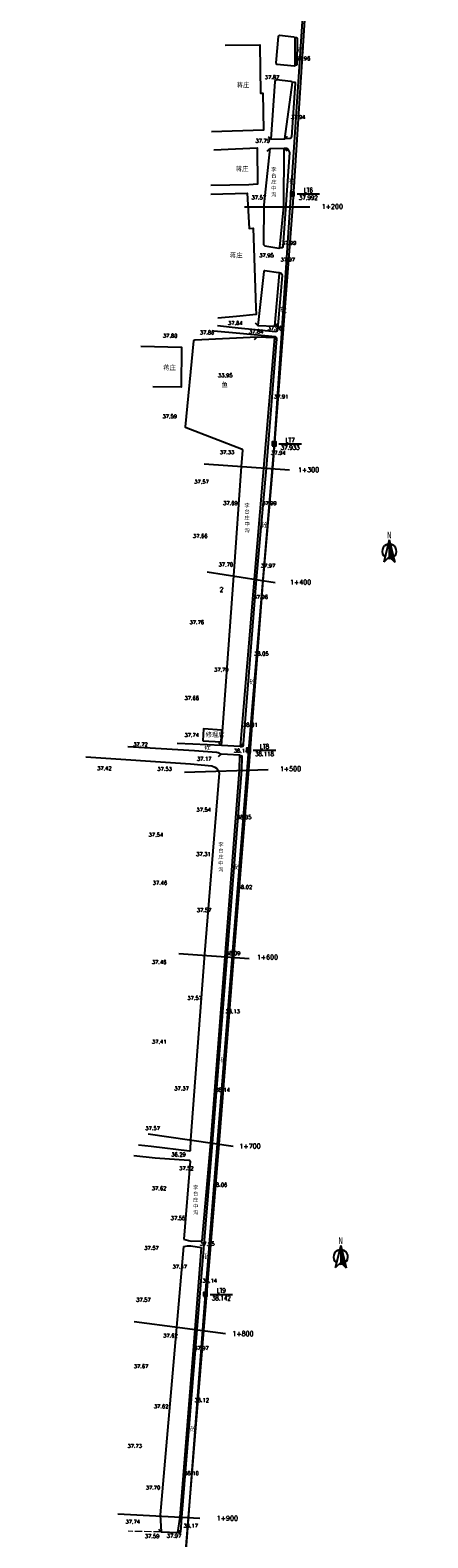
# Model space of a CAD drawing. Header units: millimetres. Extents: x 447445 to 454986, y 3851431 to 3863604.
# Tile 10 of 13: x 451171 to 451383, y 3858846 to 3859649. Entities that reach past the tile are written whole.
import ezdxf
from ezdxf.enums import TextEntityAlignment as Align

# ---------------------------------------------------------------- set-up
doc = ezdxf.new("R2010")
doc.units = ezdxf.units.MM
doc.linetypes.add('4332', pattern=[5, 4, -1])
for name, color, linetype in [('CYdl', 7, 'Continuous'), ('DLSS', 7, 'Continuous'), ('DMTZ', 7, 'Continuous'), ('duanmianxian', 7, 'Continuous'), ('GCD', 7, 'Continuous'), ('JMD', 7, 'Continuous'), ('KZD', 7, 'Continuous'), ('LINE', 7, 'Continuous'), ('smzj', 7, 'Continuous'), ('断面零线', 7, 'Continuous')]:
    doc.layers.add(name, color=color, linetype=linetype)
doc.styles.add('HZ', font='rs.shx', dxfattribs={"bigfont": 'hztxt.shx'})
doc.styles.get("Standard").update_dxf_attribs({"font": 'txt', "bigfont": 'hztxt.shx'})
doc.linetypes.add('8411', pattern='A,1,[20,LINE.SHX,S=2,R=0,X=0,Y=0],2,[15,LINE.SHX,S=2,R=0,X=0,Y=0],1', length=4)
doc.linetypes.add('84111', pattern='A,1,[20,LINE.SHX,S=2,R=180,X=0,Y=0],2,[15,LINE.SHX,S=2,R=180,X=0,Y=0],1', length=4)
doc.linetypes.add('8422', pattern='A,1,[17,LINE.SHX,S=2,R=0,X=0,Y=0],2,[9,LINE.SHX,S=2,R=0,X=0,Y=0],1', length=4)
doc.linetypes.add('84221', pattern='A,1,[17,LINE.SHX,S=2,R=180,X=0,Y=0],2,[9,LINE.SHX,S=2,R=180,X=0,Y=0],1', length=4)

# ---------------------------------------------------------------- blocks, each defined once
blk = doc.blocks.new('GC115')
blk.add_lwpolyline([(-1, -1), (1, -1), (1, 1), (-1, 1)], close=True)
blk.add_point((0, 0))
blk = doc.blocks.new('A$C67844AE1')
at = {"color": 7, "linetype": 'ByBlock', "lineweight": -3}
for p, q in [((-68.5, 12.6), (-102.5, -126.5)), ((-68.5, 12.6), (-68.5, -93.6)), ((-68.5, 12.6), (-34.6, -126.5)), ((-68.5, 6.4), (-66.6, 4.5)), ((-68.5, -93.6), (-102.5, -126.5)), ((-75.2, -13.8), (-75, -13.9)), ((-68.5, -3.6), (-63.4, -8.6)), ((-68.5, -13.6), (-60.2, -21.7)), ((-68.5, -23.6), (-57, -34.8)), ((-68.5, -33.6), (-53.8, -47.9)), ((-68.5, -43.6), (-50.6, -61)), ((-68.5, -53.6), (-47.4, -74.1)), ((-68.5, -63.6), (-44.2, -87.2)), ((-68.5, -73.6), (-41, -100.3)), ((-68.5, -83.6), (-37.8, -113.4)), ((-68.5, -93.6), (-34.6, -126.5))]:
    blk.add_line(p, q, dxfattribs=at)
for start, end in [(98.47003, 234.12822), (305.87178, 81.52997), (258.35647, 281.64353)]:
    blk.add_arc((-68.5, -58.6), 44.7, start, end, dxfattribs=at)
at = {"color": 7, "linetype": 'ByBlock', "lineweight": -3, "insert": (-82.6, 61.8), "char_height": 40, "width": 53.568, "attachment_point": 1}
blk.add_mtext('{\\fSimSun|b0|i0|c134|p2;N}', dxfattribs=at)

msp = doc.modelspace()

# ---------------------------------------------------------------- linework, layer by layer
at = {"color": 7, "linetype": 'Continuous'}
for points in [[(451381.09, 3860703.35), (451377.79, 3860652.69), (451370.72, 3860552.84), (451363.75, 3860452.75), (451357.02, 3860351.82), (451350.8, 3860253.13), (451344.92, 3860153.72), (451339.78, 3860055.17), (451334.43, 3859953.95), (451328.89, 3859854.86), (451322.8, 3859755.07), (451319.02, 3859684.66), (451310.76, 3859554.56), (451300.03, 3859415.51), (451294.93, 3859355.95), (451287.24, 3859255.07), (451279.22, 3859155.26), (451271.49, 3859055.99), (451263.27, 3858956.8), (451255.07, 3858857.31), (451247.04, 3858756.7), (451240.72, 3858677.69), (451238.88, 3858653.85)], [(451311.83, 3859644.89), (451312.88, 3859644.79), (451313.11, 3859644.59), (451313.2, 3859644.2), (451312.99, 3859630.3), (451312.77, 3859630.04), (451311.98, 3859629.88)], [(451310.36, 3859621.16), (451311.58, 3859621.08), (451311.98, 3859620.96), (451312.15, 3859620.6), (451310.11, 3859591.82), (451309.86, 3859591.32), (451309.5, 3859591), (451306.66, 3859590.92)], [(451306.21, 3859585.89), (451307.53, 3859585.84), (451308.15, 3859585.54), (451308.66, 3859584.7), (451309.18, 3859583.64), (451305.64, 3859533.33), (451304.97, 3859532.88), (451303.81, 3859532.91)], [(451270.83, 3859491.54), (451281.86, 3859490.31), (451301.7, 3859488.45), (451302.4, 3859488.6), (451302.87, 3859489.35), (451305.34, 3859518.14), (451305.11, 3859518.75), (451304.62, 3859519.18), (451303.6, 3859519.51)], [(451301.68, 3859485.53), (451282.71, 3859487.35), (451268.8, 3859488.61)], [(451282.84, 3859267.53), (451283.68, 3859267.52), (451284.33, 3859267.65), (451284.63, 3859268.17), (451284.71, 3859269.04), (451291.64, 3859356.41), (451296.9, 3859415.67), (451302.32, 3859484.44), (451302.16, 3859485.17), (451301.68, 3859485.53)], [(451272.9, 3859268.04), (451257.62, 3859268.77), (451249.21, 3859269.22)], [(451282.54, 3859262.86), (451283.29, 3859262.79), (451283.71, 3859262.55), (451283.81, 3859261.88), (451283.63, 3859255.09), (451275.73, 3859155.6), (451268.02, 3859056.54), (451259.74, 3858957.25), (451251.64, 3858857.51), (451251.02, 3858849.45), (451250.81, 3858849.25), (451250.49, 3858849.17), (451249.73, 3858849.23)]]:
    msp.add_lwpolyline(points, dxfattribs=at)
at = {"layer": 'CYdl', "color": 7, "linetype": '4332', "lineweight": 20}
msp.add_lwpolyline([(451240.7, 3858849.58), (451223.19, 3858849.95)], dxfattribs=at)
at = {"layer": 'DLSS', "color": 7, "linetype": 'Continuous'}
for points in [[(451297.32, 3859584.33), (451298.71, 3859585.77)], [(451297.71, 3859592.19), (451299.15, 3859590.8)], [(451298.71, 3859585.77), (451306.21, 3859585.89)], [(451299.15, 3859590.8), (451306.66, 3859590.92)], [(451306.21, 3859585.89), (451307.65, 3859584.5)], [(451306.66, 3859590.92), (451308.05, 3859592.36)], [(451290.84, 3859492.96), (451292.2, 3859491.5)], [(451292.2, 3859491.5), (451301.39, 3859491.16)], [(451301.39, 3859491.16), (451302.85, 3859492.52)], [(451290.52, 3859484.09), (451291.98, 3859485.45)], [(451291.98, 3859485.45), (451301.17, 3859485.12)], [(451301.17, 3859485.12), (451302.53, 3859483.65)], [(451272.9, 3859268.04), (451271.56, 3859269.52)], [(451282.84, 3859267.53), (451272.9, 3859268.04)], [(451284.33, 3859268.87), (451282.84, 3859267.53)], [(451272.66, 3859263.4), (451271.18, 3859262.06)], [(451282.61, 3859262.9), (451272.66, 3859263.4)], [(451283.95, 3859261.41), (451282.61, 3859262.9)], [(451239.34, 3858851.05), (451240.7, 3858849.58)], [(451240.7, 3858849.58), (451249.73, 3858849.23)], [(451249.73, 3858849.23), (451251.2, 3858850.59)]]:
    msp.add_lwpolyline(points, dxfattribs=at)
at = {"layer": 'DMTZ', "color": 7, "linetype": '84111'}
for points in [[(451303.49, 3859645.79), (451303.85, 3859646.06), (451311.44, 3859645.18), (451311.83, 3859644.89), (451312.01, 3859644.43), (451311.95, 3859630.3), (451311.98, 3859629.88), (451311.79, 3859629.49), (451302.36, 3859630.5), (451302.19, 3859630.9), (451302.11, 3859631.41), (451303.28, 3859645.4), (451303.49, 3859645.79)], [(451272.9, 3859268.04), (451279.49, 3859358.36), (451283.64, 3859416.54), (451284.28, 3859425.17), (451284.14, 3859425.53), (451283.61, 3859425.78), (451254.05, 3859437.02), (451253.75, 3859437.3), (451253.73, 3859437.69), (451258.13, 3859483.37), (451258.3, 3859483.71), (451258.66, 3859483.85), (451291.98, 3859485.45)], [(451301.17, 3859485.12), (451290.39, 3859356.61), (451282.84, 3859267.53)], [(451223.05, 3859267.54), (451258.45, 3859265.38), (451270.25, 3859264.6), (451271.14, 3859264.4), (451272.7, 3859263.44)]]:
    msp.add_lwpolyline(points, dxfattribs=at)
at = {"layer": 'DMTZ', "color": 7, "linetype": '8411'}
for points in [[(451306.66, 3859590.92), (451310.66, 3859620.81), (451310.36, 3859621.16), (451309.87, 3859621.34), (451302.19, 3859622.2), (451301.72, 3859621.93), (451301.35, 3859621.36), (451299.15, 3859590.8)], [(451298.71, 3859585.77), (451295.49, 3859555.81), (451295.28, 3859534.58), (451295.55, 3859534.25), (451295.99, 3859534.01), (451303.43, 3859532.79), (451303.81, 3859532.91), (451303.97, 3859533.33), (451306.13, 3859554.81), (451306.21, 3859585.89)], [(451301.39, 3859491.16), (451303.85, 3859519.19), (451303.6, 3859519.51), (451303.18, 3859519.63), (451296.02, 3859520.74), (451295.6, 3859520.62), (451295.37, 3859520.21), (451292.2, 3859491.5)], [(451200.63, 3859262.02), (451256.39, 3859258.36), (451267.76, 3859257.18), (451269.31, 3859256.5), (451270.18, 3859256), (451271.35, 3859254.82), (451271.75, 3859253.27)], [(451262.61, 3859004.42), (451267.21, 3859056.72), (451274.81, 3859155.59), (451282.54, 3859254.97), (451282.61, 3859262.9)], [(451271.75, 3859253.27), (451263.93, 3859157.24), (451256.47, 3859058.23), (451256.23, 3859052.73), (451256.14, 3859052.36), (451255.78, 3859052.14), (451235.38, 3859054.63), (451228.67, 3859055.44)], [(451226.18, 3859049.91), (451237.58, 3859048.73), (451255.46, 3859047.48), (451255.85, 3859047.37), (451256.16, 3859046.95), (451252.89, 3859005.42)], [(451252.65, 3859001.53), (451249.03, 3858958.49), (451240.33, 3858858.73), (451240.7, 3858849.58)], [(451249.73, 3858849.23), (451250.86, 3858857.39), (451258.92, 3858957.32), (451262.31, 3859000.87)]]:
    msp.add_lwpolyline(points, dxfattribs=at)
at = {"layer": 'DMTZ', "color": 7, "linetype": '84221'}
msp.add_lwpolyline([(451252.65, 3859001.53), (451254.78, 3859001.88), (451256.61, 3859001.85), (451262.31, 3859000.87)], dxfattribs=at)
at = {"layer": 'DMTZ', "color": 7, "linetype": '8422'}
msp.add_lwpolyline([(451252.89, 3859005.42), (451255.34, 3859004.67), (451256.82, 3859004.4), (451262.61, 3859004.42)], dxfattribs=at)
at = {"layer": 'duanmianxian', "color": 7, "flags": 128}
for points in [[(451285.09, 3859554.73), (451319.95, 3859554.65)], [(451263.75, 3859417.93), (451309.21, 3859414.68)], [(451265.36, 3859360.49), (451301.43, 3859354.87)], [(451253.22, 3859253.81), (451297.68, 3859255.27)], [(451250.2, 3859157.46), (451287.59, 3859154.68)], [(451233.94, 3859061.47), (451279.06, 3859054.85)], [(451226.47, 3858961.49), (451275, 3858955.1)], [(451217.75, 3858859.26), (451261.31, 3858856.93)]]:
    msp.add_lwpolyline(points, dxfattribs=at)
at = {"layer": 'JMD', "color": 7, "linetype": 'Continuous'}
for points in [[(451274.78, 3859640.7), (451293.3, 3859640.98), (451293.74, 3859615.11), (451295, 3859615.18), (451295.2, 3859595.59), (451267.54, 3859594.56)], [(451268.78, 3859584.99), (451291.86, 3859586.04), (451292.1, 3859566.76), (451287.5, 3859566.49), (451267.31, 3859566.06)], [(451267.19, 3859561.51), (451286.62, 3859562.02), (451287.59, 3859543.15), (451289.73, 3859543.44), (451291.19, 3859500.9), (451291.43, 3859497.4), (451280.92, 3859496.35), (451270.87, 3859495.49)], [(451229.86, 3859480.55), (451251.69, 3859479.98), (451251.35, 3859458.72), (451236.28, 3859458.87)]]:
    msp.add_lwpolyline(points, dxfattribs=at)
msp.add_lwpolyline([(451263.03, 3859270.61), (451272.78, 3859270.06), (451273.15, 3859276.31), (451263.4, 3859276.86)], close=True, dxfattribs=at)
at = {"layer": 'KZD', "color": 7, "linetype": 'Continuous', "flags": 128}
for points in [[(451313.15, 3859561.55), (451325.15, 3859561.55)], [(451303.46, 3859428.59), (451315.46, 3859428.59)], [(451289.81, 3859265.57), (451301.81, 3859265.57)], [(451266.79, 3858976.02), (451278.79, 3858976.02)]]:
    msp.add_lwpolyline(points, dxfattribs=at)
at = {"layer": '断面零线', "color": 7, "flags": 128}
msp.add_lwpolyline([(451382.82, 3860752.87), (451367.27, 3860505.12), (451351.61, 3860270.55), (451335.73, 3859986.66), (451320.1, 3859717.71), (451300.96, 3859428.59), (451287.31, 3859265.57), (451264.29, 3858976.02), (451239.37, 3858647.7), (451220.62, 3858447.75), (451202.04, 3858213.18), (451187.62, 3858030.64), (451170.99, 3857830.09)], dxfattribs=at)

# ---------------------------------------------------------------- block references
at = {"layer": 'KZD', "color": 7}
for p in [(451310.65, 3859561.55, 37.99), (451300.96, 3859428.59, 37.93), (451287.31, 3859265.57, 38.12), (451264.29, 3858976.02, 38.14)]:
    msp.add_blockref('GC115', p, dxfattribs=at)
at = {"layer": 'LINE', "color": 2, "xscale": 0.08575000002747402, "yscale": 0.08575000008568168, "zscale": 0.08574999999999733}
for p in [(451368.17, 3859376.48), (451342.29, 3859000.99)]:
    msp.add_blockref('A$C67844AE1', p, dxfattribs=at)

# ---------------------------------------------------------------- texts
at = {"color": 7, "linetype": 'Continuous', "char_height": 2, "width": 3.4847, "attachment_point": 1}
for insert in [(451299.38, 3859575.63), (451285.13, 3859396.91), (451271.22, 3859216.45), (451257.8, 3859033.95)]:
    msp.add_mtext('{\\fￋￎￌ￥|b0|i0|c134|p2;李\\P台\\P庄\\P中\\P沟}', dxfattribs=dict(at, insert=insert))
at = {"layer": 'duanmianxian', "color": 7, "char_height": 2.5, "width": 14.7463, "attachment_point": 1}
for s, insert in [('1+200', (451326.24, 3859556.14)), ('1+300', (451313.59, 3859416.07)), ('1+400', (451309.33, 3859356.24)), ('1+500', (451303.97, 3859256.95)), ('1+600', (451291.71, 3859156.67)), ('1+700', (451282.42, 3859056.19)), ('1+800', (451278.65, 3858956.34)), ('1+900', (451270.34, 3858858.1))]:
    msp.add_mtext(s, dxfattribs=dict(at, insert=insert))
at = {"layer": 'GCD', "color": 7, "linetype": 'Continuous'}
for s, p in [('37.96', (451316.36, 3859633.67, 37.96)), ('37.87', (451299.79, 3859623.64, 37.87)), ('37.94', (451313.72, 3859602.48, 37.94)), ('37.79', (451294.86, 3859589.83, 37.79)), ('37.57', (451292.76, 3859559.69, 37.57)), ('37.95', (451296.87, 3859528.86, 37.95)), ('37.99', (451308.87, 3859535.47, 37.99)), ('37.97', (451308.21, 3859526.62, 37.97)), ('37.84', (451280.24, 3859492.83, 37.84)), ('37.84', (451291.36, 3859488.36, 37.84)), ('37.96', (451301.24, 3859490.13, 37.96)), ('37.80', (451245.59, 3859486.1, 37.8)), ('37.86', (451265.21, 3859487.83, 37.86)), ('33.95', (451274.91, 3859465.03, 33.95)), ('37.91', (451304.66, 3859453.73, 37.91)), ('37.59', (451245.32, 3859443.22, 37.59)), ('37.33', (451275.86, 3859424.11, 37.33)), ('37.94', (451303.13, 3859423.8, 37.94)), ('37.57', (451262.29, 3859408.47, 37.57)), ('37.69', (451277.65, 3859397.02, 37.69)), ('37.99', (451298.39, 3859396.99, 37.99)), ('37.66', (451261.6, 3859379.56, 37.66)), ('37.70', (451275.22, 3859364.36, 37.7)), ('37.97', (451297.68, 3859363.78, 37.97)), ('37.96', (451293.83, 3859347.11, 37.96)), ('37.76', (451259.77, 3859333.64, 37.76)), ('38.05', (451294.14, 3859316.94, 38.05)), ('37.70', (451272.82, 3859308.44, 37.7)), ('37.66', (451257.06, 3859293.34, 37.66)), ('37.74', (451257.05, 3859273.66, 37.74)), ('38.01', (451288.28, 3859279.09, 38.01)), ('37.72', (451229.77, 3859268.64, 37.72)), ('38.14', (451283.3, 3859265.29, 38.14)), ('37.42', (451210.52, 3859255.93, 37.42)), ('37.53', (451242.59, 3859255.61, 37.53)), ('37.17', (451263.68, 3859260.97, 37.17)), ('37.54', (451263.39, 3859233.91, 37.54)), ('38.05', (451284.94, 3859229.93, 38.05)), ('37.54', (451237.97, 3859220.59, 37.54)), ('37.31', (451263.26, 3859210.25, 37.31)), ('37.46', (451240.12, 3859194.98, 37.46)), ('38.02', (451285.39, 3859192.72, 38.02)), ('37.57', (451263.62, 3859180.46, 37.57)), ('37.46', (451239.69, 3859152.82, 37.46)), ('38.09', (451279.15, 3859157.52, 38.09)), ('37.57', (451258.59, 3859133.68, 37.57)), ('38.13', (451278.83, 3859126.61, 38.13)), ('37.41', (451239.76, 3859110.45, 37.41)), ('37.37', (451251.64, 3859085.55, 37.37)), ('38.14', (451273.54, 3859084.85, 38.14)), ('37.57', (451236.21, 3859064.4, 37.57)), ('36.29', (451250, 3859050.41, 36.29)), ('37.52', (451254.18, 3859043.12, 37.52)), ('37.62', (451239.66, 3859032.44, 37.62)), ('38.06', (451272.11, 3859034.28, 38.06)), ('37.55', (451249.73, 3859016.55, 37.55)), ('37.57', (451235.62, 3859000.71, 37.57)), ('37.95', (451265.32, 3859002.96, 37.95)), ('37.47', (451250.67, 3858990.79, 37.47)), ('38.14', (451266.66, 3858983.31, 38.14)), ('37.57', (451231.3, 3858973.1, 37.57)), ('37.62', (451245.71, 3858954.05, 37.62)), ('37.97', (451262.18, 3858947.35, 37.97)), ('37.67', (451230.07, 3858937.73, 37.67)), ('38.12', (451262.38, 3858919.68, 38.12)), ('37.62', (451240.78, 3858916.39, 37.62)), ('37.73', (451226.69, 3858895.34, 37.73)), ('38.10', (451256.95, 3858880.81, 38.1)), ('37.70', (451236.45, 3858873.19, 37.7)), ('37.74', (451225.66, 3858855.06, 37.74)), ('37.59', (451235.94, 3858847.32, 37.59)), ('37.97', (451247.61, 3858847.52, 37.97)), ('38.17', (451256.52, 3858852.88, 38.17))]:
    msp.add_text(s, height=2, dxfattribs=at).set_placement(p, align=Align.MIDDLE)
at = {"layer": 'KZD', "color": 7, "style": 'HZ', "width": 0.8}
for s, p in [('LT6', (451319.15, 3859563.55)), ('37.992', (451319.15, 3859559.55)), ('37.933', (451309.46, 3859426.59)), ('LT7', (451309.46, 3859430.59)), ('38.118', (451295.81, 3859263.57)), ('LT8', (451295.81, 3859267.57)), ('LT9', (451272.79, 3858978.02)), ('38.142', (451272.79, 3858974.02))]:
    msp.add_text(s, height=2.4, dxfattribs=at).set_placement(p, align=Align.MIDDLE_CENTER)
at = {"layer": 'smzj', "color": 7, "linetype": 'Continuous'}
for s, p in [('砼', (451313.63, 3859636.59)), ('蒋庄', (451281.01, 3859618.11)), ('蒋庄', (451280.52, 3859573.47)), ('砼', (451308.97, 3859566.62)), ('蒋庄', (451277.36, 3859527.43)), ('砼', (451304.34, 3859498.36)), ('蒋庄', (451241.84, 3859467.68)), ('鱼', (451272.89, 3859458.62)), ('砼', (451294.18, 3859383.87)), ('2', (451271.83, 3859349.85)), ('砼', (451287.81, 3859300.44)), ('修理店', (451264.42, 3859272.39)), ('砼', (451263.82, 3859265.73)), ('砼', (451279.86, 3859201.87)), ('砼', (451272.36, 3859099.17)), ('砼', (451263.82, 3858994.67)), ('砼', (451256.16, 3858902.85))]:
    msp.add_text(s, height=2.5, dxfattribs=at).set_placement(p)

doc.saveas('drawing.dxf')
